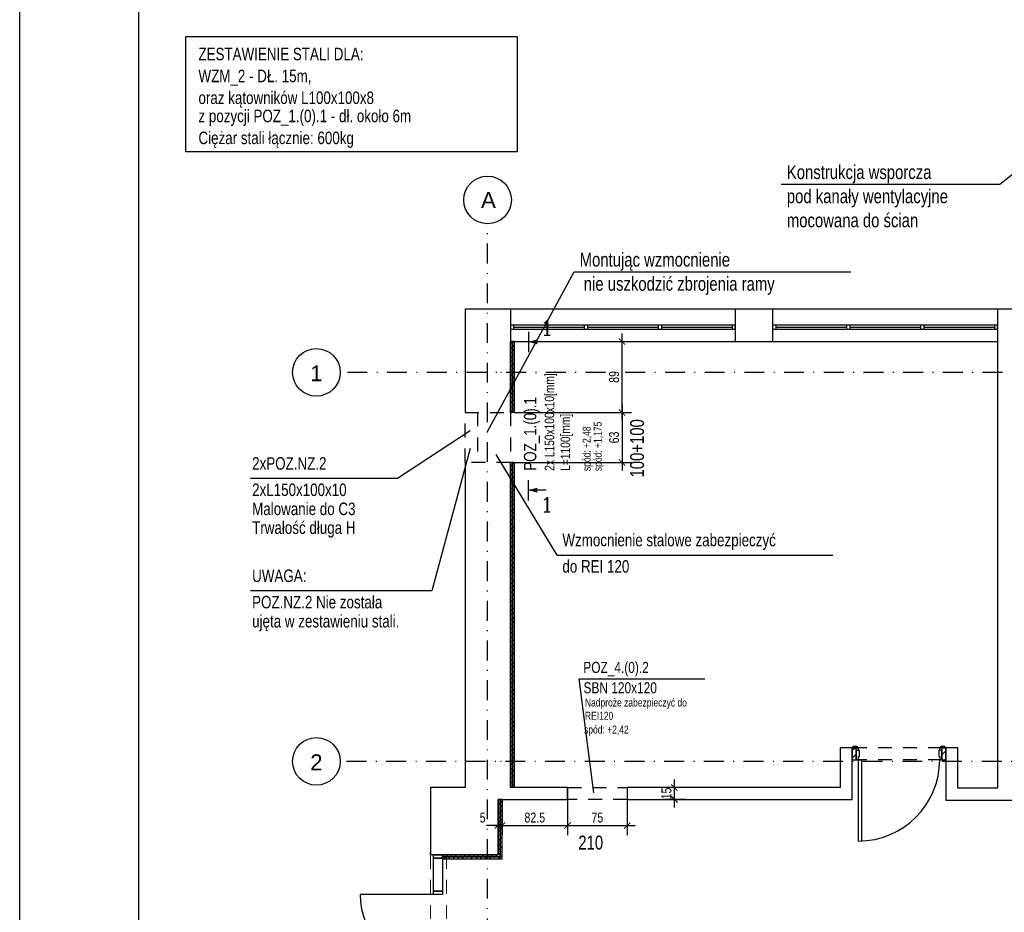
# Model space of a CAD drawing. Header units: metres. Extents: x -6509 to 204, y 32 to 4903.
# Tile 7 of 15: x -6509 to -5269, y 2788 to 3912. Entities that reach past the tile are written whole.
import ezdxf
from ezdxf.enums import TextEntityAlignment as Align

# ---------------------------------------------------------------- set-up
doc = ezdxf.new("R2010")
doc.units = ezdxf.units.M
doc.header["$LTSCALE"] = 50
doc.header["$MEASUREMENT"] = 0
for name, pattern in [('DASHDOTX2', [1, 0.5, -0.25, 0, -0.25]), ('DO', [1, 0.5, -0.24, 0.02, -0.24]), ('DP', [0.63, 0.35, -0.28])]:
    doc.linetypes.add(name, pattern=pattern)
for name, color, linetype in [('A_osie', 7, 'Continuous'), ('A_ściany', 7, 'Continuous'), ('A_ściany proj', 7, 'Continuous'), ('BS_odn', 1, 'Continuous'), ('BS_txs', 2, 'Continuous'), ('BZ_odn', 1, 'Continuous'), ('BZ_osd', 1, 'DO'), ('BZ_ram', 2, 'Continuous'), ('BZ_txc', 1, 'Continuous'), ('BZ_txg', 3, 'Continuous'), ('BZ_txs', 2, 'Continuous'), ('BZ_wym', 1, 'Continuous'), ('K3_projektowane nadproza', 150, 'DP'), ('k3_sciany istn', 1, 'DP')]:
    doc.layers.add(name, color=color, linetype=linetype)
doc.styles.add('BIKTC', font='bikromsw.shx', dxfattribs={"width": 0.8})
doc.styles.add('BIKTS', font='bikromsw.shx', dxfattribs={"width": 0.8})
doc.styles.add('BIKWYM', font='bikromsw.shx', dxfattribs={"width": 0.8})
doc.styles.add('GENERATED_STYLE_1', font='arial.ttf')
doc.styles.add('ROMANC', font='ROMANC.SHX', dxfattribs={"width": 0.9})
doc.dimstyles.new('BS_BGR_50', dxfattribs={"dimscale": 0.5, "dimtxt": 25, "dimasz": 1.666667, "dimexe": 0, "dimexo": 0, "dimgap": 0, "dimtad": 0, "dimdec": 1, "dimrnd": 0.5, "dimzin": 9, "dimdsep": 46, "dimtxsty": 'BIKWYM', "dimblk": 'NONE', "dimcen": 0, "dimse1": 1, "dimse2": 1, "dimclrd": 256, "dimclre": 256, "dimclrt": 7, "dimadec": 0, "dimazin": 0, "dimtfac": 0.033333, "dimtdec": 1, "dimtmove": 0, "dimatfit": 3, "dimldrblk": 'NONE', "dimfxl": 1, "dimtvp": 0.8, "dimtolj": 1, "dimarcsym": 0})
doc.dimstyles.new('BZ_BGR_50', dxfattribs={"dimscale": 0.5, "dimtxt": 25, "dimasz": 1.666667, "dimexe": 0, "dimexo": 0, "dimgap": 0, "dimtad": 0, "dimdec": 1, "dimrnd": 0.5, "dimzin": 9, "dimdsep": 46, "dimtxsty": 'BIKWYM', "dimblk": 'NONE', "dimcen": 0, "dimse1": 1, "dimse2": 1, "dimclrd": 256, "dimclre": 256, "dimclrt": 7, "dimadec": 0, "dimazin": 0, "dimtfac": 0.033333, "dimtdec": 1, "dimtmove": 0, "dimatfit": 3, "dimldrblk": 'NONE', "dimfxl": 1, "dimtvp": 0.8, "dimtolj": 1, "dimarcsym": 0})
doc.dimstyles.new('BZ_KP_50', dxfattribs={"dimscale": 0.5, "dimtxt": 25, "dimasz": 16, "dimexe": 24, "dimexo": 0, "dimgap": 0, "dimtad": 0, "dimdec": 1, "dimrnd": 0.5, "dimzin": 9, "dimdsep": 46, "dimtxsty": 'BIKWYM', "dimblk": 'ARCHTICK', "dimblk1": 'ARCHTICK', "dimblk2": 'WYM-KP', "dimcen": 0, "dimdle": 20, "dimclrd": 256, "dimclre": 256, "dimclrt": 7, "dimadec": 0, "dimazin": 0, "dimtfac": 0.033333, "dimtdec": 1, "dimtmove": 0, "dimatfit": 3, "dimfxl": 1, "dimtvp": 0.8, "dimtfillclr": 256, "dimtolj": 1, "dimarcsym": 0})
pattern_1 = [(45, (-22352.947, -1832.603), (-4.9497475, 4.9497475), [])]
pattern_2 = [(45, (-22352.947, -1832.603), (-5.7024626, 5.7024626), []), (45, (-22347.244, -1832.603), (-5.7024626, 5.7024626), [4.0323, -2.0161])]
pattern_3 = [(45, (-22352.947, -1832.603), (-5.7024626, 5.7024626), []), (45, (-22347.244, -1832.603), (-5.7024626, 5.7024626), [4.0323, -2.0161])]

# ---------------------------------------------------------------- blocks, each defined once
blk = doc.blocks.new('_ArchTick')
at = {"color": 0, "linetype": 'ByBlock', "const_width": 0.15}
blk.add_lwpolyline([(-0.5, -0.5), (0.5, 0.5)], dxfattribs=at)
blk = doc.blocks.new('*D300')
at = {"layer": 'BZ_wym', "lineweight": -2}
for p, q in [((-5906.7, 2930.2), (-5906.7, 2885.3)), ((-5901.7, 2930.2), (-5901.7, 2885.3)), ((-5906.7, 2897.3), (-5921.4, 2897.3)), ((-5901.7, 2897.3), (-5906.7, 2897.3)), ((-5901.7, 2897.3), (-5893.7, 2897.3))]:
    blk.add_line(p, q, dxfattribs=at)
at = {"layer": 'Defpoints', "color": 0}
for p in [(-5906.7, 2930.2), (-5901.7, 2930.2), (-5906.7, 2897.3)]:
    blk.add_point(p, dxfattribs=at)
at = {"layer": 'BZ_wym', "lineweight": -2, "xscale": 8, "yscale": 8, "zscale": 8}
blk.add_blockref('_ArchTick', (-5906.7, 2897.3), dxfattribs=at)
at = {"layer": 'BZ_wym', "lineweight": -2, "xscale": 8, "yscale": 8, "zscale": 8, "rotation": 180}
blk.add_blockref('_ArchTick', (-5901.7, 2897.3), dxfattribs=at)
at = {"layer": 'BZ_wym', "color": 7, "insert": (-5926.1, 2907.3), "char_height": 12.5, "attachment_point": 5, "style": 'BIKWYM'}
blk.add_mtext('\\A1;5', dxfattribs=at)
blk = doc.blocks.new('WYM-KP')
blk.add_hatch(color=256).paths.add_polyline_path([(-3, 0, 1), (3, 0, 1)])
blk.add_circle((0, 0), 3)
blk = doc.blocks.new('*D301')
at = {"layer": 'BZ_wym', "lineweight": -2}
for p, q in [((-5901.7, 2930.2), (-5901.7, 2885.3)), ((-5819.2, 2930.2), (-5819.2, 2885.3)), ((-5911.7, 2897.3), (-5809.2, 2897.3))]:
    blk.add_line(p, q, dxfattribs=at)
at = {"layer": 'Defpoints', "color": 0}
for p in [(-5901.7, 2930.2), (-5819.2, 2930.2), (-5819.2, 2897.3)]:
    blk.add_point(p, dxfattribs=at)
at = {"layer": 'BZ_wym', "lineweight": -2, "xscale": 8, "yscale": 8, "zscale": 8, "rotation": 180}
blk.add_blockref('_ArchTick', (-5901.7, 2897.3), dxfattribs=at)
at = {"layer": 'BZ_wym', "lineweight": -2, "xscale": 8, "yscale": 8, "zscale": 8}
blk.add_blockref('_ArchTick', (-5819.2, 2897.3), dxfattribs=at)
at = {"layer": 'BZ_wym', "color": 7, "insert": (-5860.5, 2907.3), "char_height": 12.5, "attachment_point": 5, "style": 'BIKWYM'}
blk.add_mtext('\\A1;82.5', dxfattribs=at)
blk = doc.blocks.new('*D302')
at = {"layer": 'BZ_wym', "lineweight": -2}
for p, q in [((-5819.2, 2930.2), (-5819.2, 2885.3)), ((-5744.2, 2930.2), (-5744.2, 2885.3)), ((-5829.2, 2897.3), (-5734.2, 2897.3))]:
    blk.add_line(p, q, dxfattribs=at)
at = {"layer": 'Defpoints', "color": 0}
for p in [(-5819.2, 2930.2), (-5744.2, 2930.2), (-5744.2, 2897.3)]:
    blk.add_point(p, dxfattribs=at)
at = {"layer": 'BZ_wym', "lineweight": -2, "xscale": 8, "yscale": 8, "zscale": 8, "rotation": 180}
blk.add_blockref('_ArchTick', (-5819.2, 2897.3), dxfattribs=at)
at = {"layer": 'BZ_wym', "lineweight": -2, "xscale": 8, "yscale": 8, "zscale": 8}
blk.add_blockref('_ArchTick', (-5744.2, 2897.3), dxfattribs=at)
at = {"layer": 'BZ_wym', "color": 7, "insert": (-5781.7, 2907.3), "char_height": 12.5, "attachment_point": 5, "style": 'BIKWYM'}
blk.add_mtext('\\A1;75', dxfattribs=at)
blk = doc.blocks.new('_None')
blk = doc.blocks.new('*D303')
at = {"layer": 'BZ_wym', "lineweight": -2}
for p, q in [((-5750.6, 3407.6), (-5750.6, 3517.1)), ((-5886.2, 3507.1), (-5738.6, 3507.1)), ((-5886.2, 3417.6), (-5738.6, 3417.6))]:
    blk.add_line(p, q, dxfattribs=at)
at = {"layer": 'Defpoints', "color": 0}
for p in [(-5886.2, 3507.1), (-5750.6, 3507.1), (-5886.2, 3417.6)]:
    blk.add_point(p, dxfattribs=at)
at = {"layer": 'BZ_wym', "lineweight": -2, "xscale": 8, "yscale": 8, "zscale": 8}
for p, rotation in [((-5750.6, 3507.1), 90), ((-5750.6, 3417.6), 270)]:
    blk.add_blockref('_ArchTick', p, dxfattribs=dict(at, rotation=rotation))
at = {"layer": 'BZ_wym', "color": 7, "insert": (-5760.6, 3462.4), "char_height": 12.5, "attachment_point": 5, "rotation": 90, "style": 'BIKWYM'}
blk.add_mtext('\\A1;89', dxfattribs=at)
blk = doc.blocks.new('*D304')
at = {"layer": 'BZ_wym', "lineweight": -2}
for p, q in [((-5750.6, 3427.6), (-5750.6, 3344.6)), ((-5886.2, 3417.6), (-5738.6, 3417.6)), ((-5886.2, 3354.6), (-5738.6, 3354.6))]:
    blk.add_line(p, q, dxfattribs=at)
at = {"layer": 'Defpoints', "color": 0}
for p in [(-5886.2, 3417.6), (-5886.2, 3354.6), (-5750.6, 3354.6)]:
    blk.add_point(p, dxfattribs=at)
at = {"layer": 'BZ_wym', "lineweight": -2, "xscale": 8, "yscale": 8, "zscale": 8}
for p, rotation in [((-5750.6, 3417.6), 90), ((-5750.6, 3354.6), 270)]:
    blk.add_blockref('_ArchTick', p, dxfattribs=dict(at, rotation=rotation))
at = {"layer": 'BZ_wym', "color": 7, "insert": (-5760.6, 3386.1), "char_height": 12.5, "attachment_point": 5, "rotation": 90, "style": 'BIKWYM'}
blk.add_mtext('\\A1;63', dxfattribs=at)
blk = doc.blocks.new('*D315')
at = {"layer": 'BZ_wym', "lineweight": -2}
for p, q in [((-5684.6, 2920.2), (-5684.6, 2955.2)), ((-5670.1, 2945.2), (-5696.6, 2945.2)), ((-5670.1, 2930.2), (-5696.6, 2930.2))]:
    blk.add_line(p, q, dxfattribs=at)
at = {"layer": 'Defpoints', "color": 0}
for p in [(-5684.6, 2945.2), (-5670.1, 2945.2), (-5670.1, 2930.2)]:
    blk.add_point(p, dxfattribs=at)
at = {"layer": 'BZ_wym', "lineweight": -2, "xscale": 8, "yscale": 8, "zscale": 8}
for p, rotation in [((-5684.6, 2945.2), 90), ((-5684.6, 2930.2), 270)]:
    blk.add_blockref('_ArchTick', p, dxfattribs=dict(at, rotation=rotation))
at = {"layer": 'BZ_wym', "color": 7, "insert": (-5694.6, 2937.7), "char_height": 12.5, "attachment_point": 5, "rotation": 90, "style": 'BIKWYM'}
blk.add_mtext('\\A1;15', dxfattribs=at)
blk = doc.blocks.new('ST2')
blk.add_line((13.77, 0), (0, 0))
blk.add_solid([(6.84, -1.95), (6.84, 1.95), (0, 0)])
blk = doc.blocks.new('eprzv')
blk.add_line((47.9, 0), (-47.9, 0))
at = {"xscale": 6, "yscale": 6, "zscale": 6, "rotation": 270}
blk.add_blockref('ST2', (0, 0), dxfattribs=at)
at = {"style": 'ROMANC'}
blk.add_attdef('PRZ', text='', height=70, rotation=270, dxfattribs=at).set_placement((32.1, -86), align=Align.CENTER)

msp = doc.modelspace()

# ---------------------------------------------------------------- hatches: boundary and pattern name
at = {"layer": 'k3_sciany istn', "linetype": 'Continuous'}
h = msp.add_hatch(dxfattribs=at)
h.set_pattern_fill('FP_65', color=256, scale=100, style=0, pattern_type=2)
h.set_pattern_definition(pattern_2)
h.paths.add_polyline_path([(-5891.23, 3507.15), (-5891.23, 3417.65), (-5888.73, 3417.65), (-5888.73, 3507.15)])
h = msp.add_hatch(dxfattribs=at)
h.set_pattern_fill('FP_65', color=256, scale=100, style=0, pattern_type=2)
h.set_pattern_definition(pattern_2)
h.paths.add_polyline_path([(-5886.23, 3417.65), (-5886.23, 3507.15), (-5888.73, 3507.15), (-5888.73, 3417.65)])
h = msp.add_hatch(dxfattribs=at)
h.set_pattern_fill('FP_65', color=256, scale=100, style=0, pattern_type=2)
h.set_pattern_definition(pattern_2)
h.paths.add_polyline_path([(-5891.23, 3354.65), (-5891.23, 2945.24), (-5888.73, 2945.24), (-5888.73, 3354.65)])
h = msp.add_hatch(dxfattribs=at)
h.set_pattern_fill('FP_65', color=256, scale=100, style=0, pattern_type=2)
h.set_pattern_definition(pattern_2)
h.paths.add_polyline_path([(-5886.23, 2945.24), (-5886.23, 3354.65), (-5888.73, 3354.65), (-5888.73, 2945.24)])
h = msp.add_hatch(dxfattribs=at)
h.set_pattern_fill('BLOCZKI_CERAMICZNE', color=256, scale=100, style=0, pattern_type=2)
h.set_pattern_definition(pattern_1)
h.paths.add_polyline_path([(-5460.7, 2980.24), (-5455.73, 2980.24), (-5455.73, 2995.24), (-5460.7, 2995.24)])
h = msp.add_hatch(dxfattribs=at)
h.set_pattern_fill('BLOCZKI_CERAMICZNE', color=256, scale=100, style=0, pattern_type=2)
h.set_pattern_definition(pattern_1)
h.paths.add_polyline_path([(-5347.73, 2980.24), (-5342.75, 2980.24), (-5342.75, 2995.24), (-5347.73, 2995.24)])
h = msp.add_hatch(dxfattribs=at)
h.set_pattern_fill('FP_65', color=256, scale=100, style=0, pattern_type=2)
h.set_pattern_definition(pattern_3)
h.paths.add_polyline_path([(-5906.73, 2930.24), (-5906.73, 2860.24), (-5904.23, 2857.74), (-5904.23, 2930.24)])
h = msp.add_hatch(dxfattribs=at)
h.set_pattern_fill('FP_65', color=256, scale=100, style=0, pattern_type=2)
h.set_pattern_definition(pattern_3)
h.paths.add_polyline_path([(-5901.73, 2855.24), (-5901.73, 2930.24), (-5904.23, 2930.24), (-5904.23, 2857.74)])
h = msp.add_hatch(dxfattribs=at)
h.set_pattern_fill('FP_65', color=256, scale=100, style=0, pattern_type=2)
h.set_pattern_definition(pattern_2)
h.paths.add_polyline_path([(-5906.73, 2860.24), (-5976.73, 2860.24), (-5976.73, 2857.74), (-5904.23, 2857.74)])
h = msp.add_hatch(dxfattribs=at)
h.set_pattern_fill('FP_65', color=256, scale=100, style=0, pattern_type=2)
h.set_pattern_definition(pattern_2)
h.paths.add_polyline_path([(-5976.73, 2855.24), (-5901.73, 2855.24), (-5904.23, 2857.74), (-5976.73, 2857.74)])

# ---------------------------------------------------------------- linework, layer by layer
at = {"layer": 'A_osie', "color": 18, "linetype": 'DASHDOTX2', "lineweight": 5}
for p in [(-5903.02, 3468.15), (-5903.02, 3468.15), (-5919.98, 3276.35), (-5919.98, 3276.35), (-5903.02, 2978.15), (-5903.02, 2978.15)]:
    msp.add_point(p, dxfattribs=at)
at = {"layer": 'A_ściany', "color": 30, "linetype": 'Continuous', "lineweight": 13}
msp.add_line((-5448.93, 2877.84), (-5452.93, 2877.84), dxfattribs=at)
at = {"layer": 'A_ściany', "color": 1, "linetype": 'DP', "lineweight": 13}
msp.add_line((-5991.73, 2860.24), (-5991.73, 2660.68), dxfattribs=at)
at = {"layer": 'A_ściany', "linetype": 'Continuous', "flags": 128}
msp.add_lwpolyline([(-5891.23, 3417.65), (-5891.23, 3507.15)], dxfattribs=at)
at = {"layer": 'A_ściany proj', "color": 1, "linetype": 'DP', "lineweight": 13}
msp.add_line((-5971.73, 2860.24), (-5971.73, 2660.68), dxfattribs=at)
at = {"layer": 'BS_odn'}
msp.add_lwpolyline([(-6299.76, 3891.17), (-5882.69, 3891.17), (-5882.69, 3746.02), (-6299.76, 3746.02)], close=True, dxfattribs=at)
at = {"layer": 'BZ_odn'}
for points in [[(-5941.76, 3394.31), (-6033.27, 3334.26), (-6218.47, 3334.26)], [(-5941.76, 3372.04), (-5989.97, 3192.75), (-6218.47, 3192.75)], [(-5909.36, 3364.86), (-5832.84, 3237.78), (-5485.3, 3237.78)]]:
    msp.add_lwpolyline(points, dxfattribs=at)
at = {"layer": 'BZ_osd'}
for p, q in [((-5919.98, 1255.24), (-5919.98, 3655.24)), ((-2321.46, 3468.15), (-6105.53, 3468.15)), ((-2322.47, 2978.15), (-6105.53, 2978.15))]:
    msp.add_line(p, q, dxfattribs=at)
at = {"layer": 'BZ_osd', "color": 7, "linetype": 'Continuous'}
for centre in [(-5919.98, 3685.24), (-6135.53, 3468.15), (-6135.53, 2978.15)]:
    msp.add_circle(centre, 30, dxfattribs=at)
at = {"layer": 'BZ_ram', "color": 1}
msp.add_lwpolyline([(-6509.19, 648.85), (-6509.19, 4848.85), (-1509.19, 4848.85), (-1509.19, 648.85)], close=True, dxfattribs=at)
at = {"layer": 'BZ_ram'}
msp.add_lwpolyline([(-6359.19, 673.85), (-6359.19, 4823.85), (-1534.19, 4823.85), (-1534.19, 673.85)], close=True, dxfattribs=at)
at = {"layer": 'K3_projektowane nadproza', "linetype": 'DP'}
for points in [[(-5948.3, 3417.65), (-5891.23, 3417.65), (-5891.23, 3354.65), (-5948.3, 3354.65)], [(-5819.23, 2945.24), (-5744.23, 2945.24), (-5744.23, 2930.24), (-5819.23, 2930.24)]]:
    msp.add_lwpolyline(points, close=True, dxfattribs=at)
msp.add_lwpolyline([(-5932.83, 3417.65), (-5932.83, 3354.65)], dxfattribs=at)
at = {"layer": 'k3_sciany istn', "linetype": 'Continuous'}
for p, q in [((-5891.23, 3547.65), (-5891.23, 3507.15)), ((-5607.93, 3547.65), (-5891.23, 3547.65)), ((-5607.93, 3547.65), (-5607.93, 3507.15)), ((-5560.93, 3547.65), (-5560.93, 3507.15)), ((-5277.63, 3547.65), (-5560.93, 3547.65)), ((-5277.63, 3547.65), (-5277.63, 3507.15)), ((-5607.93, 3527.65), (-5891.23, 3527.65)), ((-5891.23, 3527.65), (-5891.23, 3522.65)), ((-5891.23, 3522.65), (-5607.93, 3522.65)), ((-5887.23, 3527.65), (-5887.23, 3522.65)), ((-5887.23, 3525.15), (-5798.13, 3525.15)), ((-5798.13, 3527.65), (-5798.13, 3522.65)), ((-5794.13, 3527.65), (-5794.13, 3522.65)), ((-5794.13, 3525.15), (-5705.03, 3525.15)), ((-5705.03, 3527.65), (-5705.03, 3522.65)), ((-5701.03, 3527.65), (-5701.03, 3522.65)), ((-5701.03, 3525.15), (-5611.93, 3525.15)), ((-5611.93, 3527.65), (-5611.93, 3522.65)), ((-5607.93, 3522.65), (-5607.93, 3527.65)), ((-5277.63, 3527.65), (-5560.93, 3527.65)), ((-5560.93, 3527.65), (-5560.93, 3522.65)), ((-5560.93, 3522.65), (-5277.63, 3522.65)), ((-5556.93, 3527.65), (-5556.93, 3522.65)), ((-5556.93, 3525.15), (-5467.83, 3525.15)), ((-5467.83, 3527.65), (-5467.83, 3522.65)), ((-5463.83, 3527.65), (-5463.83, 3522.65)), ((-5463.83, 3525.15), (-5374.73, 3525.15)), ((-5374.73, 3527.65), (-5374.73, 3522.65)), ((-5370.73, 3527.65), (-5370.73, 3522.65)), ((-5370.73, 3525.15), (-5281.63, 3525.15)), ((-5281.63, 3527.65), (-5281.63, 3522.65)), ((-5277.63, 3522.65), (-5277.63, 3527.65)), ((-5891.23, 3507.15), (-5607.93, 3507.15)), ((-5888.73, 3417.65), (-5888.73, 3507.15)), ((-5888.73, 3507.15), (-5888.73, 3417.65)), ((-5560.93, 3507.15), (-5277.63, 3507.15)), ((-5888.73, 2945.24), (-5888.73, 3354.65)), ((-5888.73, 3354.65), (-5888.73, 2945.24)), ((-5459.43, 2995.24), (-5459.43, 2997.14)), ((-5459.43, 2997.14), (-5454.43, 2997.14)), ((-5455.73, 2995.24), (-5459.43, 2995.24)), ((-5454.43, 2995.24), (-5459.43, 2995.24)), ((-5455.73, 2995.24), (-5459.43, 2995.24)), ((-5455.73, 2991.74), (-5455.73, 2995.24)), ((-5455.73, 2991.74), (-5455.73, 2995.24)), ((-5455.73, 2995.24), (-5453.23, 2995.24)), ((-5455.73, 2991.74), (-5455.73, 2995.24)), ((-5455.73, 2980.24), (-5455.73, 2991.74)), ((-5453.23, 2991.74), (-5455.73, 2991.74)), ((-5455.73, 2991.74), (-5455.73, 2980.24)), ((-5451.73, 2991.74), (-5455.73, 2991.74)), ((-5455.73, 2980.24), (-5455.73, 2991.74)), ((-5454.43, 2997.14), (-5454.43, 2995.24)), ((-5453.23, 2995.24), (-5453.23, 2991.74)), ((-5451.73, 2984.24), (-5451.73, 2991.74)), ((-5351.73, 2991.74), (-5351.73, 2984.24)), ((-5347.73, 2991.74), (-5351.73, 2991.74)), ((-5350.23, 2991.74), (-5350.23, 2995.24)), ((-5350.23, 2995.24), (-5347.73, 2995.24)), ((-5347.73, 2991.74), (-5350.23, 2991.74)), ((-5349.03, 2997.14), (-5344.03, 2997.14)), ((-5349.03, 2995.24), (-5349.03, 2997.14)), ((-5344.03, 2995.24), (-5349.03, 2995.24)), ((-5347.73, 2995.24), (-5344.03, 2995.24)), ((-5347.73, 2991.74), (-5347.73, 2995.24)), ((-5347.73, 2995.24), (-5347.73, 2991.74)), ((-5347.73, 2991.74), (-5347.73, 2995.24)), ((-5347.73, 2995.24), (-5344.03, 2995.24)), ((-5347.73, 2980.24), (-5347.73, 2991.74)), ((-5347.73, 2980.24), (-5347.73, 2991.74)), ((-5347.73, 2980.24), (-5347.73, 2991.74)), ((-5344.03, 2997.14), (-5344.03, 2995.24)), ((-5455.73, 2980.24), (-5452.93, 2980.24)), ((-5452.93, 2980.24), (-5452.93, 2984.24)), ((-5452.93, 2984.24), (-5451.73, 2984.24)), ((-5452.93, 2877.84), (-5452.93, 2980.24)), ((-5452.93, 2980.24), (-5448.93, 2980.24)), ((-5448.93, 2980.24), (-5448.93, 2877.84)), ((-5351.73, 2984.24), (-5350.53, 2984.24)), ((-5350.53, 2984.24), (-5350.53, 2980.24)), ((-5350.53, 2980.24), (-5347.73, 2980.24)), ((-5819.23, 2945.24), (-5819.23, 2930.24)), ((-5744.23, 2945.24), (-5744.23, 2930.24)), ((-5277.63, 2944.24), (-5327.73, 2944.24)), ((-5904.23, 2857.74), (-5904.23, 2930.24)), ((-5904.23, 2930.24), (-5904.23, 2857.74)), ((-5342.73, 2929.24), (-5177.73, 2929.24)), ((-5991.73, 2860.24), (-5991.73, 2863.94)), ((-5991.73, 2860.24), (-5991.73, 2863.94)), ((-5988.23, 2860.24), (-5991.73, 2860.24)), ((-5988.23, 2860.24), (-5991.73, 2860.24)), ((-5976.73, 2860.24), (-5988.23, 2860.24)), ((-5988.23, 2856.24), (-5988.23, 2860.24)), ((-5988.23, 2860.24), (-5976.73, 2860.24)), ((-5976.73, 2860.24), (-5988.23, 2860.24)), ((-5988.23, 2814.68), (-5988.23, 2856.24)), ((-5988.23, 2856.24), (-5976.73, 2856.24)), ((-5976.73, 2856.24), (-5988.23, 2856.24)), ((-5976.73, 2860.24), (-5976.73, 2856.24)), ((-5976.73, 2857.74), (-5904.23, 2857.74)), ((-5904.23, 2857.74), (-5976.73, 2857.74)), ((-5976.73, 2856.24), (-5976.73, 2814.68)), ((-5988.23, 2810.68), (-6080.43, 2810.68)), ((-5976.73, 2814.68), (-5988.23, 2814.68)), ((-5988.23, 2810.68), (-5988.23, 2814.68)), ((-5988.23, 2814.68), (-5976.73, 2814.68)), ((-5976.73, 2810.68), (-5988.23, 2810.68)), ((-5976.73, 2814.68), (-5976.73, 2810.68))]:
    msp.add_line(p, q, dxfattribs=at)
at = {"layer": 'k3_sciany istn', "linetype": 'DP'}
for p, q in [((-5347.73, 2995.24), (-5455.73, 2995.24)), ((-5347.73, 2980.24), (-5455.73, 2980.24))]:
    msp.add_line(p, q, dxfattribs=at)
at = {"layer": 'k3_sciany istn', "linetype": 'Continuous', "flags": 128}
for points in [[(-5948.3, 3547.65), (-5948.3, 3417.65)], [(-5891.23, 3547.65), (-5948.3, 3547.65)], [(-5560.93, 3547.65), (-5607.93, 3547.65)], [(-5235.63, 3547.65), (-5277.63, 3547.65)], [(-5891.23, 3507.15), (-5891.23, 3417.65)], [(-5888.73, 3507.15), (-5891.23, 3507.15)], [(-5886.23, 3507.15), (-5888.73, 3507.15)], [(-5886.23, 3417.65), (-5886.23, 3507.15)], [(-5607.93, 3507.15), (-5560.93, 3507.15)], [(-5277.63, 3507.15), (-5277.63, 3423.45)], [(-5277.63, 3423.45), (-5277.63, 2944.24)], [(-5888.73, 3417.65), (-5891.23, 3417.65)], [(-5886.23, 3417.65), (-5888.73, 3417.65)], [(-5948.3, 3354.65), (-5948.3, 2945.24)], [(-5891.23, 2945.24), (-5891.23, 3354.65)], [(-5891.23, 3354.65), (-5891.23, 2945.24)], [(-5888.73, 3354.65), (-5891.23, 3354.65)], [(-5886.23, 3354.65), (-5888.73, 3354.65)], [(-5886.23, 2945.24), (-5886.23, 3354.65)], [(-5475.73, 2995.24), (-5475.73, 2945.24)], [(-5460.73, 2995.24), (-5475.73, 2995.24)], [(-5460.73, 2930.24), (-5460.73, 2995.24)], [(-5455.73, 2995.24), (-5460.7, 2995.24)], [(-5460.7, 2995.24), (-5460.7, 2980.24)], [(-5455.73, 2980.24), (-5455.73, 2995.24)], [(-5342.75, 2995.24), (-5347.73, 2995.24)], [(-5347.73, 2995.24), (-5347.73, 2980.24)], [(-5342.75, 2980.24), (-5342.75, 2995.24)], [(-5327.73, 2995.24), (-5342.73, 2995.24)], [(-5342.73, 2995.24), (-5342.73, 2929.24)], [(-5327.73, 2944.24), (-5327.73, 2995.24)], [(-5460.7, 2980.24), (-5455.73, 2980.24)], [(-5347.73, 2980.24), (-5342.75, 2980.24)], [(-5948.3, 2945.24), (-5991.73, 2945.24)], [(-5991.73, 2945.24), (-5991.73, 2860.24)], [(-5819.23, 2945.24), (-5891.23, 2945.24)], [(-5888.73, 2945.24), (-5891.23, 2945.24)], [(-5886.23, 2945.24), (-5888.73, 2945.24)], [(-5475.73, 2945.24), (-5744.23, 2945.24)], [(-5906.73, 2930.24), (-5819.23, 2930.24)], [(-5906.73, 2860.24), (-5906.73, 2930.24)], [(-5906.73, 2930.24), (-5906.73, 2860.24)], [(-5904.23, 2930.24), (-5906.73, 2930.24)], [(-5901.73, 2930.24), (-5904.23, 2930.24)], [(-5901.73, 2855.24), (-5901.73, 2930.24)], [(-5744.23, 2930.24), (-5460.73, 2930.24)], [(-5976.73, 2860.24), (-5906.73, 2860.24)], [(-5906.73, 2860.24), (-5976.73, 2860.24)], [(-5976.73, 2857.74), (-5976.73, 2860.24)], [(-5976.73, 2855.24), (-5976.73, 2857.74)], [(-5976.73, 2855.24), (-5901.73, 2855.24)]]:
    msp.add_lwpolyline(points, dxfattribs=at)
at = {"layer": 'k3_sciany istn', "linetype": 'Continuous'}
for centre, radius, start, end in [((-5452.93, 2980.24), 102.4, 270, 0), ((-5988.23, 2810.68), 92.2, 180, 270)]:
    msp.add_arc(centre, radius, start, end, dxfattribs=at)

# ---------------------------------------------------------------- block references
at = {"layer": 'BZ_txg', "color": 4, "xscale": 0.2678571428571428, "yscale": 0.2678571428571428, "zscale": 0.2678571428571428, "rotation": 90}
msp.add_blockref('eprzv', (-5868.29, 3506.55), dxfattribs=at).add_auto_attribs({'PRZ': '1'})
at = {"layer": 'BZ_txg', "color": 4}
ref = msp.add_blockref('eprzv', (-5868.29, 3319.71), dxfattribs=dict(at, xscale=-0.2678571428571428, yscale=0.2678571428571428, zscale=0.2678571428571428, rotation=90))
ref.add_attrib('PRZ', '1', dxfattribs={"layer": '0', "height": 18.75, "style": 'ROMANC'}).set_placement((-5845.26, 3292.35), align=Align.CENTER)

# ---------------------------------------------------------------- texts
at = {"layer": 'BS_txs', "style": 'BIKTS', "width": 0.8}
for s, p in [('Konstrukcja wsporcza', (-5543.04, 3711.59)), ('pod kanały wentylacyjne', (-5543.04, 3681.23)), ('mocowana do ścian', (-5543.04, 3650.88)), ('Montując wzmocnienie', (-5803.96, 3601.31)), (' nie uszkodzić zbrojenia ramy', (-5803.96, 3570.95))]:
    msp.add_text(s, height=17.5, dxfattribs=at).set_placement(p)
at = {"layer": 'BZ_osd', "color": 7, "linetype": 'Continuous', "style": 'GENERATED_STYLE_1'}
for tag, text, p in [('A', 'A', (-5918.83, 3685.24)), ('1', '1', (-6135.53, 3467)), ('2', '2', (-6135.53, 2977))]:
    msp.add_attdef(tag, text=text, height=20, dxfattribs=at).set_placement(p, align=Align.MIDDLE_CENTER)
at = {"layer": 'BZ_txc', "style": 'BIKTC', "width": 0.8}
for s, p in [('spód: +2,48', (-5790.22, 3343.75)), ('spód: +1,175', (-5776.21, 3343.75))]:
    msp.add_text(s, height=10, rotation=90, dxfattribs=at).set_placement(p)
msp.add_text('spód: +2,42', height=10, dxfattribs=at).set_placement((-5798.45, 3013.21))
at = {"layer": 'BZ_txc', "insert": (-5797.35, 3057.25), "char_height": 10, "width": 149.4889, "attachment_point": 1, "style": 'BIKTC'}
msp.add_mtext('Nadproże zabezpieczyć do REI120', dxfattribs=at)
at = {"layer": 'BZ_txs', "style": 'BIKTS', "width": 0.8}
for s, height, p in [('ZESTAWIENIE STALI DLA:', 15.75, (-6284.04, 3861.21)), ('WZM_2 - DŁ. 15m,', 15.75, (-6284.04, 3833.57)), ('oraz kątowników L100x100x8 ', 15.75, (-6284.04, 3806.14)), ('z pozycji POZ_1.(0).1 - dł. około 6m', 15.75, (-6284.04, 3783.23)), ('2xPOZ.NZ.2', 15.75, (-6216.45, 3345.55)), ('2xL150x100x10 ', 15.75, (-6216.45, 3312.36)), ('Malowanie do C3', 15.75, (-6216.45, 3288.34)), ('Trwałość długa H', 15.75, (-6216.45, 3264.62)), ('Wzmocnienie stalowe zabezpieczyć', 15.75, (-5825.69, 3249.07)), ('do REI 120', 15.75, (-5825.69, 3215.88)), ('UWAGA:', 15.75, (-6216.45, 3204.04)), ('POZ.NZ.2 Nie została', 15.75, (-6216.45, 3170.85)), ('ujęta w zestawieniu stali.', 15.75, (-6216.45, 3146.83)), ('POZ_4.(0).2', 14, (-5799.36, 3089.48)), ('SBN 120x120', 14, (-5799.1, 3063.86)), ('210', 17.5, (-5805.65, 2867.15))]:
    msp.add_text(s, height=height, dxfattribs=at).set_placement(p)
at = {"layer": 'BZ_txs', "color": 3, "style": 'BIKTS', "width": 0.8}
msp.add_text('Ciężar stali łącznie: 600kg', height=15.75, dxfattribs=at).set_placement((-6284.04, 3755.59))
at = {"layer": 'BZ_txs', "style": 'BIKTS', "width": 0.8}
msp.add_text('100+100', height=17.5, rotation=90, dxfattribs=at).set_placement((-5722.95, 3335.73))
at = {"layer": 'BZ_txs', "insert": (-5874.25, 3344.17), "char_height": 15.75, "width": 244.3375, "attachment_point": 1, "rotation": 90, "style": 'BIKTS'}
msp.add_mtext('POZ_1.(0).1^J{\\H0.7619x;2x L150x100x10[mm]^JL=1100[mm]}', dxfattribs=at)

# ---------------------------------------------------------------- dimensions: what is measured, and where the dimension line sits
at = {"layer": 'BZ_wym'}
for base, p1, p2, picture, middle in [((-5750.59906755, 3507.14521555), (-5886.22568367, 3417.64521555), (-5886.22568367, 3507.14521555), '*D303', (-5760.59906755, 3462.39521555)), ((-5750.6, 3354.65), (-5886.23, 3417.65), (-5886.23, 3354.65), '*D304', (-5760.6, 3386.15)), ((-5684.58, 2945.24), (-5670.07, 2930.24), (-5670.07, 2945.24), '*D315', (-5694.58, 2937.74))]:
    dim = msp.add_linear_dim(base=base, p1=p1, p2=p2, angle=90, dimstyle='BZ_KP_50', override={"dimdec": 0, "dimrnd": 1, "dimatfit": 1}, dxfattribs=at)
    dim.commit()
    dim.dimension.update_dxf_attribs({"geometry": picture, "text_midpoint": middle})
for base, p1, p2, override, picture, middle in [((-5906.73, 2897.3), (-5901.73, 2930.24), (-5906.73, 2930.24), {"dimdec": 0, "dimrnd": 1, "dimatfit": 1}, '*D300', (-5926.06, 2907.3)), ((-5819.23, 2897.3), (-5901.73, 2930.24), (-5819.23, 2930.24), {"dimdec": 1, "dimrnd": 0.5, "dimatfit": 1}, '*D301', (-5860.48, 2907.3)), ((-5744.23, 2897.3), (-5819.23, 2930.24), (-5744.23, 2930.24), {"dimdec": 0, "dimrnd": 1, "dimatfit": 1}, '*D302', (-5781.73, 2907.3))]:
    dim = msp.add_linear_dim(base=base, p1=p1, p2=p2, dimstyle='BZ_KP_50', override=override, dxfattribs=at)
    dim.commit()
    dim.dimension.update_dxf_attribs({"geometry": picture, "text_midpoint": middle})

# ---------------------------------------------------------------- leaders
at = {"layer": 'BS_odn'}
for points in [[(-5183.08, 3778), (-5274.7, 3704.86), (-5550.04, 3704.86)], [(-5919.98, 3393.44), (-5810.96, 3594.58), (-5462.6, 3594.58)]]:
    msp.add_leader(points, dimstyle='BS_BGR_50', dxfattribs=at)
at = {"layer": 'BZ_odn'}
msp.add_leader([(-5786.23, 2938.64), (-5804.45, 3082.06), (-5646.21, 3082.06)], dimstyle='BZ_BGR_50', dxfattribs=at)

doc.saveas('drawing.dxf')
